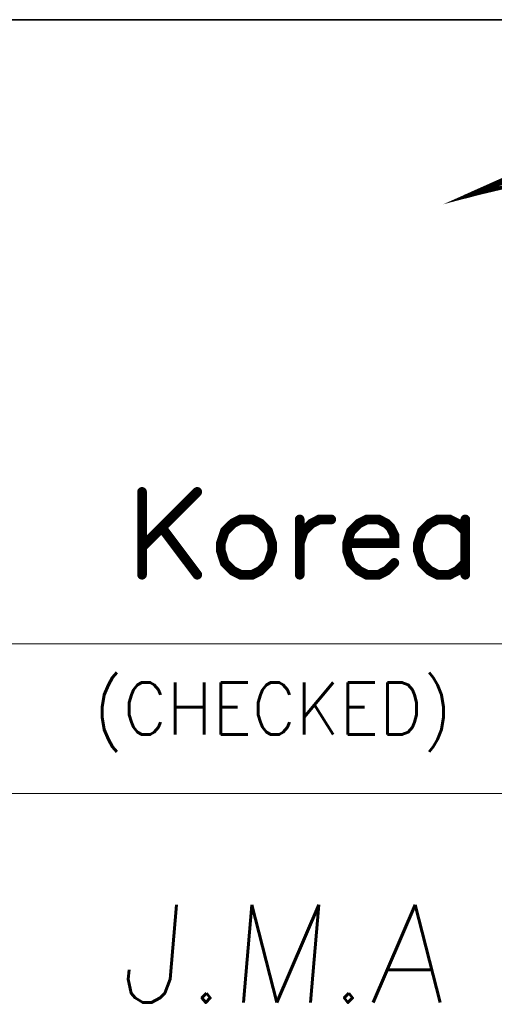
# Model space of a CAD drawing. Header units: millimetres. Extents: x 4497 to 13960, y 12291 to 16372.
# Tile 191 of 217: x 9557 to 9586, y 15659 to 15720. Entities that reach past the tile are written whole.
import ezdxf
from ezdxf.enums import TextEntityAlignment as Align

# ---------------------------------------------------------------- set-up
doc = ezdxf.new("R2010")
doc.units = ezdxf.units.MM
doc.header["$LTSCALE"] = 0.8
doc.layers.get('0').update_dxf_attribs({"linetype": 'CONTINUOUS', "lineweight": 0})
doc.layers.add('2', color=3, linetype='CONTINUOUS', lineweight=0)
doc.styles.add('GHS', font='romans', dxfattribs={"height": 2, "bigfont": 'whgtxt'})
doc.styles.get("Standard").update_dxf_attribs({"font": 'romans.shx', "width": 0.8, "oblique": 5, "bigfont": 'whgtxt.shx'})

# ---------------------------------------------------------------- blocks, each defined once
blk = doc.blocks.new('SMOOTH_0$064516')
at = {"const_width": 0.0323}
blk.add_lwpolyline([(-0.0161, 0, 1), (0.0161, 0, 1)], format="xyb", close=True, dxfattribs=at)
blk = doc.blocks.new('SMOOTH_0$0254')
at = {"const_width": 0.0127}
blk.add_lwpolyline([(-0.00635, 0, 1), (0.00635, 0, 1)], format="xyb", close=True, dxfattribs=at)
blk = doc.blocks.new('logo')
at = {"color": 7}
for points, const_width in [([(-3495.641, 5338.044), (-3491.64, 5339.83), (-3485.861, 5342.097), (-3479.97, 5344.064), (-3473.985, 5345.713), (-3467.914, 5347.052), (-3461.791, 5348.074), (-3455.625, 5348.77), (-3449.426, 5349.139), (-3443.217, 5349.19), (-3437.009, 5348.907), (-3430.835, 5348.306), (-3424.695, 5347.387), (-3418.607, 5346.142)], 0.338), ([(-3414.785, 5342.278), (-3424.738, 5343.626), (-3434.742, 5344.442), (-3444.771, 5344.742), (-3454.81, 5344.51), (-3464.814, 5343.755), (-3474.775, 5342.484), (-3484.65, 5340.681), (-3494.422, 5338.371), (-3495.641, 5338.044)], 0.338), ([(-3493.613, 5338.7), (-3491.584, 5339.629)], 0.338), ([(-3519.273, 5311.965), (-3524.159, 5307.079)], 0.859), ([(-3524.159, 5311.965), (-3524.159, 5304.641)], 0.859), ([(-3515.434, 5309.527), (-3516.13, 5309.175), (-3516.834, 5308.479), (-3517.178, 5307.431), (-3517.178, 5306.736), (-3516.834, 5305.688), (-3516.13, 5304.993), (-3515.434, 5304.641), (-3514.387, 5304.641), (-3513.691, 5304.993), (-3512.996, 5305.688), (-3512.644, 5306.736), (-3512.644, 5307.431), (-3512.996, 5308.479), (-3513.691, 5309.175), (-3514.387, 5309.527), (-3515.434, 5309.527)], 0.859), ([(-3510.205, 5307.431), (-3509.853, 5308.479), (-3509.157, 5309.175), (-3508.462, 5309.527), (-3507.414, 5309.527)], 0.859), ([(-3510.205, 5309.527), (-3510.205, 5304.641)], 0.859), ([(-3506.014, 5307.431), (-3501.833, 5307.431), (-3501.833, 5308.127), (-3502.176, 5308.823), (-3502.528, 5309.175), (-3503.224, 5309.527), (-3504.271, 5309.527), (-3504.967, 5309.175), (-3505.671, 5308.479), (-3506.014, 5307.431), (-3506.014, 5306.736), (-3505.671, 5305.688), (-3504.967, 5304.993), (-3504.271, 5304.641), (-3503.224, 5304.641), (-3502.528, 5304.993), (-3501.833, 5305.688)], 0.859), ([(-3495.555, 5308.479), (-3496.251, 5309.175), (-3496.946, 5309.527), (-3497.994, 5309.527), (-3498.69, 5309.175), (-3499.385, 5308.479), (-3499.737, 5307.431), (-3499.737, 5306.736), (-3499.385, 5305.688), (-3498.69, 5304.993), (-3497.994, 5304.641), (-3496.946, 5304.641), (-3496.251, 5304.993), (-3495.555, 5305.688)], 0.859), ([(-3495.555, 5309.527), (-3495.555, 5304.641)], 0.859), ([(-3522.416, 5308.823), (-3519.273, 5304.641)], 0.859)]:
    blk.add_lwpolyline(points, dxfattribs=dict(at, const_width=const_width))
at = {"color": 7, "const_width": 0.338}
for points in [[(-3494.873, 5338.379), (-3491.631, 5339.822), (-3488.321, 5339.822), (-3494.413, 5338.379)], [(-3495.53, 5338.087), (-3494.422, 5338.379), (-3494.873, 5338.379), (-3495.53, 5338.087)]]:
    blk.add_lwpolyline(points, close=True, dxfattribs=at)
at = {"color": 7, "xscale": 13.31, "yscale": 13.31, "zscale": 13.31}
for name, p in [('SMOOTH_0$0254', (-3495.641, 5338.044)), ('SMOOTH_0$0254', (-3495.641, 5338.044)), ('SMOOTH_0$0254', (-3495.53, 5338.087)), ('SMOOTH_0$0254', (-3495.53, 5338.087)), ('SMOOTH_0$0254', (-3494.873, 5338.379)), ('SMOOTH_0$0254', (-3494.873, 5338.379)), ('SMOOTH_0$0254', (-3494.422, 5338.379)), ('SMOOTH_0$0254', (-3494.422, 5338.371)), ('SMOOTH_0$0254', (-3494.413, 5338.379)), ('SMOOTH_0$0254', (-3493.613, 5338.7)), ('SMOOTH_0$064516', (-3524.159, 5311.965)), ('SMOOTH_0$064516', (-3519.273, 5311.965)), ('SMOOTH_0$064516', (-3516.13, 5309.175)), ('SMOOTH_0$064516', (-3515.434, 5309.527)), ('SMOOTH_0$064516', (-3515.434, 5309.527)), ('SMOOTH_0$064516', (-3514.387, 5309.527)), ('SMOOTH_0$064516', (-3513.691, 5309.175)), ('SMOOTH_0$064516', (-3510.205, 5309.527)), ('SMOOTH_0$064516', (-3509.157, 5309.175)), ('SMOOTH_0$064516', (-3508.462, 5309.527)), ('SMOOTH_0$064516', (-3507.414, 5309.527)), ('SMOOTH_0$064516', (-3504.967, 5309.175)), ('SMOOTH_0$064516', (-3504.271, 5309.527)), ('SMOOTH_0$064516', (-3503.224, 5309.527)), ('SMOOTH_0$064516', (-3502.528, 5309.175)), ('SMOOTH_0$064516', (-3498.69, 5309.175)), ('SMOOTH_0$064516', (-3497.994, 5309.527)), ('SMOOTH_0$064516', (-3496.946, 5309.527)), ('SMOOTH_0$064516', (-3496.251, 5309.175)), ('SMOOTH_0$064516', (-3495.555, 5309.527)), ('SMOOTH_0$064516', (-3522.416, 5308.823)), ('SMOOTH_0$064516', (-3516.834, 5308.479)), ('SMOOTH_0$064516', (-3512.996, 5308.479)), ('SMOOTH_0$064516', (-3509.853, 5308.479)), ('SMOOTH_0$064516', (-3505.671, 5308.479)), ('SMOOTH_0$064516', (-3502.176, 5308.823)), ('SMOOTH_0$064516', (-3501.833, 5308.127)), ('SMOOTH_0$064516', (-3499.385, 5308.479)), ('SMOOTH_0$064516', (-3495.555, 5308.479)), ('SMOOTH_0$064516', (-3517.178, 5307.431)), ('SMOOTH_0$064516', (-3512.644, 5307.431)), ('SMOOTH_0$064516', (-3510.205, 5307.431)), ('SMOOTH_0$064516', (-3506.014, 5307.431)), ('SMOOTH_0$064516', (-3506.014, 5307.431)), ('SMOOTH_0$064516', (-3501.833, 5307.431)), ('SMOOTH_0$064516', (-3499.737, 5307.431)), ('SMOOTH_0$064516', (-3524.159, 5307.079)), ('SMOOTH_0$064516', (-3517.178, 5306.736)), ('SMOOTH_0$064516', (-3512.644, 5306.736)), ('SMOOTH_0$064516', (-3506.014, 5306.736)), ('SMOOTH_0$064516', (-3499.737, 5306.736)), ('SMOOTH_0$064516', (-3516.834, 5305.688)), ('SMOOTH_0$064516', (-3512.996, 5305.688)), ('SMOOTH_0$064516', (-3505.671, 5305.688)), ('SMOOTH_0$064516', (-3501.833, 5305.688)), ('SMOOTH_0$064516', (-3499.385, 5305.688)), ('SMOOTH_0$064516', (-3495.555, 5305.688)), ('SMOOTH_0$064516', (-3524.159, 5304.641)), ('SMOOTH_0$064516', (-3519.273, 5304.641)), ('SMOOTH_0$064516', (-3516.13, 5304.993)), ('SMOOTH_0$064516', (-3515.434, 5304.641)), ('SMOOTH_0$064516', (-3514.387, 5304.641)), ('SMOOTH_0$064516', (-3513.691, 5304.993)), ('SMOOTH_0$064516', (-3510.205, 5304.641)), ('SMOOTH_0$064516', (-3504.967, 5304.993)), ('SMOOTH_0$064516', (-3504.271, 5304.641)), ('SMOOTH_0$064516', (-3503.224, 5304.641)), ('SMOOTH_0$064516', (-3502.528, 5304.993)), ('SMOOTH_0$064516', (-3498.69, 5304.993)), ('SMOOTH_0$064516', (-3497.994, 5304.641)), ('SMOOTH_0$064516', (-3496.946, 5304.641)), ('SMOOTH_0$064516', (-3496.251, 5304.993)), ('SMOOTH_0$064516', (-3495.555, 5304.641))]:
    blk.add_blockref(name, p, dxfattribs=at)

msp = doc.modelspace()

# ---------------------------------------------------------------- linework, layer by layer
at = {"color": 7, "linetype": 'Continuous', "lineweight": 35}
msp.add_line((9513.778, 15720.454), (9727.439, 15720.454), dxfattribs=at)
at = {"color": 7, "linetype": 'Continuous'}
for p, q in [((9513.778, 15681.747), (9727.439, 15681.747)), ((9513.778, 15672.458), (9639.188, 15672.458))]:
    msp.add_line(p, q, dxfattribs=at)

# ---------------------------------------------------------------- block references
at = {"color": 3, "linetype": 'Continuous', "xscale": 0.7014719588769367, "yscale": 0.7014719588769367, "zscale": 0.7014719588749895}
msp.add_blockref('logo', (12036.357, 11964.974), dxfattribs=at)

# ---------------------------------------------------------------- texts
at = {"color": 7, "linetype": 'Continuous', "width": 0.933333}
msp.add_text('(CHECKED)', height=3.2303, dxfattribs=at).set_placement((9561.269, 15679.347), align=Align.TOP_LEFT)
at = {"layer": '2', "style": 'GHS', "oblique": 5}
msp.add_text('J.M.A', height=6.0598, dxfattribs=at).set_placement((9562.759, 15659.496))

doc.saveas('drawing.dxf')
